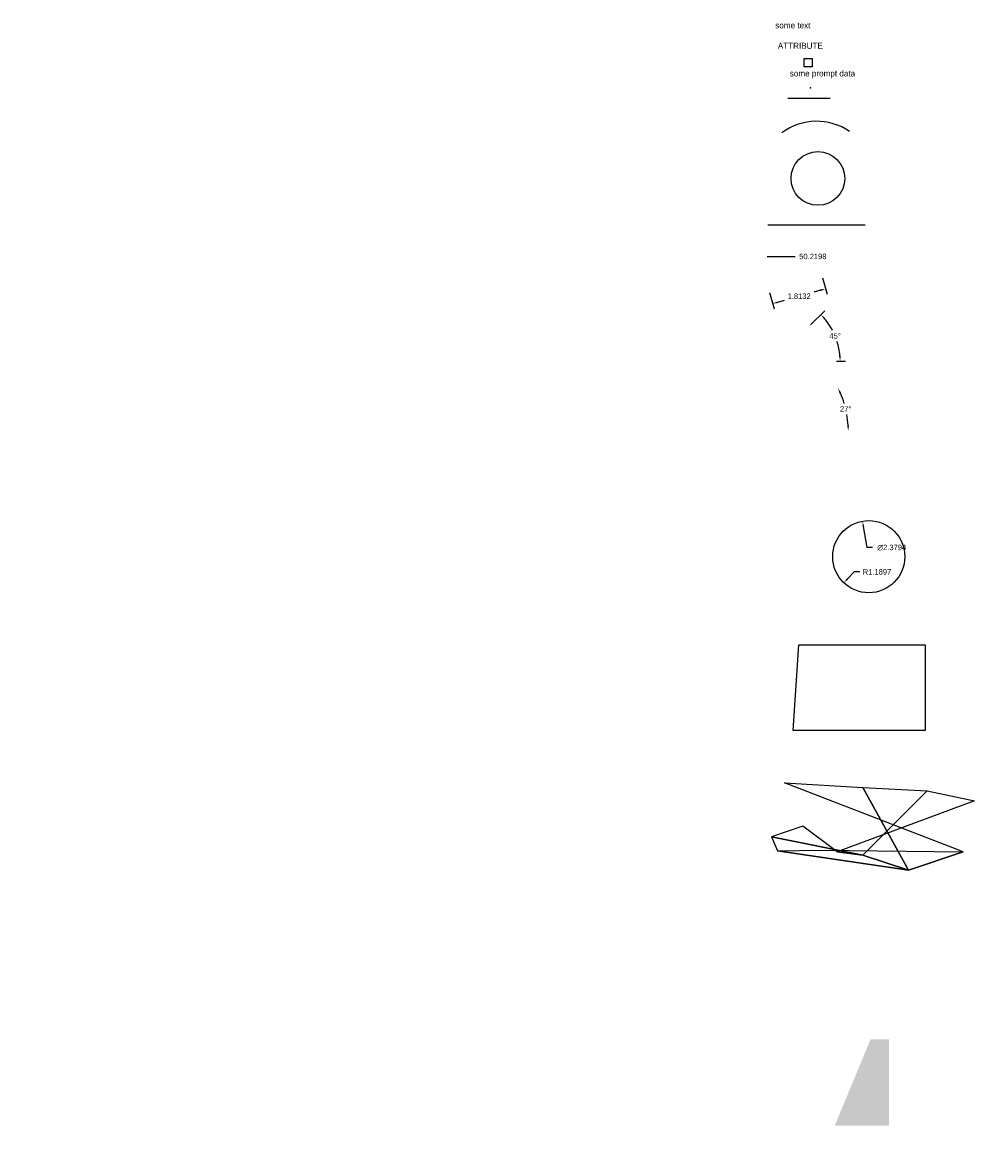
# Model space of a CAD drawing. Header units: inches. Extents: x 0 to 36.5, y -16.7 to 57.9.
# Tile 2 of 2: x 0 to 31.4, y 20.6 to 57.9. Entities that reach past the tile are written whole.
import ezdxf

# ---------------------------------------------------------------- set-up
doc = ezdxf.new("R2010")
doc.units = ezdxf.units.IN
doc.header["$MEASUREMENT"] = 0
doc.dimstyles.get("Standard").update_dxf_attribs({"dimtxt": 0.18, "dimasz": 0.18, "dimexe": 0.18, "dimexo": 0.0625, "dimgap": 0.09, "dimtad": 0, "dimtih": 1, "dimtoh": 1, "dimdec": 4, "dimzin": 0, "dimdsep": 46, "dimtxsty": 'Standard', "dimcen": 0.09, "dimadec": 0, "dimazin": 0, "dimtfac": 1, "dimtdec": 4, "dimtofl": 0, "dimtmove": 0, "dimatfit": 3, "dimfxl": 1, "dimtolj": 1, "dimtzin": 0, "dimarcsym": 0})

# ---------------------------------------------------------------- blocks, each defined once
blk = doc.blocks.new('some block')
blk.add_lwpolyline([(-0.136, 0.272), (0.136, 0.272), (0.136, 0), (-0.136, 0)], close=True)
blk.add_attdef('ATTRIBUTE2', (-0.606, -0.319), '', height=0.2)
blk = doc.blocks.new('*D2')
at = {"color": 0, "lineweight": -2}
blk.add_line((24.559, 50.22), (25.481, 50.22), dxfattribs=at)
at = {"layer": 'Defpoints', "color": 0}
for p in [(24.497, 50.22), (25.481, 50.22), (0, 0)]:
    blk.add_point(p, dxfattribs=at)
at = {"color": 0, "insert": (26.066, 50.22), "char_height": 0.18, "attachment_point": 5}
blk.add_mtext('\\A1;50.2198', dxfattribs=at)
blk = doc.blocks.new('*D3')
at = {"color": 0, "lineweight": -2}
for p, q in [((26.384, 49.518), (26.535, 48.979)), ((24.638, 49.028), (24.789, 48.49)), ((26.313, 49.104), (26.094, 49.042)), ((24.914, 48.712), (25.134, 48.773))]:
    blk.add_line(p, q, dxfattribs=at)
at = {"color": 0}
for points in [[(26.305, 49.133), (26.321, 49.075), (26.487, 49.152)], [(24.906, 48.74), (24.922, 48.683), (24.741, 48.663)]]:
    blk.add_solid(points, dxfattribs=at)
at = {"layer": 'Defpoints', "color": 0}
for p in [(26.367, 49.578), (24.621, 49.088), (26.487, 49.152)]:
    blk.add_point(p, dxfattribs=at)
at = {"color": 0, "insert": (25.614, 48.908), "char_height": 0.18, "attachment_point": 5}
blk.add_mtext('\\A1;1.8132', dxfattribs=at)
blk = doc.blocks.new('*D4')
at = {"color": 0, "lineweight": -2}
for p, q in [((25.99, 47.959), (26.458, 48.427)), ((26.844, 46.766), (27.146, 46.766))]:
    blk.add_line(p, q, dxfattribs=at)
for start, end in [(27.7543, 40.2432), (4.7568, 17.4387)]:
    blk.add_arc((24.797, 46.766), 2.169, start, end, dxfattribs=at)
at = {"color": 0}
for points in [[(26.431, 48.147), (26.475, 48.188), (26.331, 48.3)], [(26.988, 46.947), (26.929, 46.945), (26.966, 46.766)]]:
    blk.add_solid(points, dxfattribs=at)
at = {"layer": 'Defpoints', "color": 0}
for p in [(25.946, 47.915), (26.892, 47.328), (24.797, 46.766), (26.782, 46.766)]:
    blk.add_point(p, dxfattribs=at)
at = {"color": 0, "insert": (26.801, 47.596), "char_height": 0.18, "attachment_point": 5}
blk.add_mtext('\\A1;45°', dxfattribs=at)
blk = doc.blocks.new('*D5')
at = {"color": 0, "lineweight": -2}
for start, end in [(16.9575, 23.6961), (3.3255, 10.1133)]:
    blk.add_arc((24.132, 44.463), 3.102, start, end, dxfattribs=at)
at = {"color": 0}
for points in [[(26.945, 45.697), (26.999, 45.723), (26.895, 45.872)], [(27.258, 44.644), (27.198, 44.642), (27.233, 44.463)]]:
    blk.add_solid(points, dxfattribs=at)
at = {"layer": 'Defpoints', "color": 0}
for p in [(28.389, 46.635), (27.195, 44.949), (24.132, 44.463), (24.132, 44.463), (28.703, 44.463)]:
    blk.add_point(p, dxfattribs=at)
at = {"color": 0, "insert": (27.147, 45.188), "char_height": 0.18, "attachment_point": 5}
blk.add_mtext('\\A1;27°', dxfattribs=at)
blk = doc.blocks.new('*D6')
at = {"color": 0, "lineweight": -2}
for p, q in [((27.857, 40.613), (27.734, 41.307)), ((28.037, 40.613), (27.857, 40.613))]:
    blk.add_line(p, q, dxfattribs=at)
at = {"color": 0}
blk.add_solid([(27.764, 41.312), (27.705, 41.302), (27.703, 41.485)], dxfattribs=at)
at = {"layer": 'Defpoints', "color": 0}
for p in [(27.703, 41.485), (28.117, 39.141)]:
    blk.add_point(p, dxfattribs=at)
at = {"color": 0, "insert": (28.667, 40.613), "char_height": 0.18, "attachment_point": 5}
blk.add_mtext('\\A1;∅2.3794', dxfattribs=at)
blk = doc.blocks.new('*D7')
at = {"color": 0, "lineweight": -2}
for p, q in [((27.431, 39.81), (27.214, 39.582)), ((27.611, 39.81), (27.431, 39.81))]:
    blk.add_line(p, q, dxfattribs=at)
at = {"color": 0}
blk.add_solid([(27.192, 39.603), (27.235, 39.561), (27.089, 39.452)], dxfattribs=at)
at = {"layer": 'Defpoints', "color": 0}
for p in [(27.91, 40.313), (27.089, 39.452)]:
    blk.add_point(p, dxfattribs=at)
at = {"color": 0, "insert": (28.181, 39.81), "char_height": 0.18, "attachment_point": 5}
blk.add_mtext('\\A1;R1.1897', dxfattribs=at)

msp = doc.modelspace()

# ---------------------------------------------------------------- linework, layer by layer
msp.add_line((24.57558, 51.26075), (27.79424, 51.26075))
msp.add_lwpolyline([(25.23668, 55.43891), (26.6385, 55.43891)])
for centre, radius in [((26.23368, 52.79373), 0.88612), ((27.91002, 40.31293), 1.1897)]:
    msp.add_circle(centre, radius)
msp.add_arc((26.19032, 52.78748), 1.8949, 54.920609, 127.133315)
msp.add_point((25.98765, 55.77914))
msp.add_trace([(28.58113, 21.53592), (28.58113, 24.38469), (26.78792, 21.53592), (27.96792, 24.38469)])
msp.add_3dface([(25.6082, 37.40296), (29.76633, 37.40296), (29.76633, 34.57369), (25.41356, 34.57369)])

# ---------------------------------------------------------------- block references
msp.add_blockref('some block', (25.91133, 56.47892)).add_auto_attribs({'ATTRIBUTE2': 'some prompt data'})

# ---------------------------------------------------------------- texts
msp.add_text('some text', height=0.2).set_placement((24.82602, 57.74671))
msp.add_attdef('ATTRIBUTE', (24.9106, 57.07146), '####', height=0.2)

# ---------------------------------------------------------------- dimensions: what is measured, and where the dimension line sits
dim = msp.add_ordinate_dim(feature_location=(24.49652, 50.21982), offset=(0.98422, 0), dtype=0, origin=(0, 0), dimstyle='Standard')
dim.commit()
dim.dimension.update_dxf_attribs({"geometry": '*D2', "text_midpoint": (26.06574, 50.21982)})
dim = msp.add_aligned_dim(p1=(24.62139, 49.08842), p2=(26.36725, 49.57795), distance=-0.44188, dimstyle='Standard')
dim.commit()
dim.dimension.update_dxf_attribs({"geometry": '*D3', "text_midpoint": (25.61362, 48.90772)})
dim = msp.add_angular_dim_3p(base=(26.89206, 47.32758), center=(24.79724, 46.76627), p1=(26.78174, 46.76627), p2=(25.94615, 47.91518), dimstyle='Standard')
dim.commit()
dim.dimension.update_dxf_attribs({"geometry": '*D4', "text_midpoint": (26.80087, 47.5962)})
dim = msp.add_angular_dim_2l(base=(27.19497, 44.94887), line1=((24.13153, 44.46328), (28.70343, 44.46328)), line2=((24.13153, 44.46328), (28.38942, 46.6348)), dimstyle='Standard')
dim.commit()
dim.dimension.update_dxf_attribs({"geometry": '*D5', "text_midpoint": (27.14738, 45.18792)})
dim = msp.add_diameter_dim_2p(p1=(28.1169, 39.14136), p2=(27.70314, 41.4845), dimstyle='Standard')
dim.commit()
dim.dimension.update_dxf_attribs({"geometry": '*D6', "text_midpoint": (28.66711, 40.61256), "dimtype": 163})
dim = msp.add_radius_dim(center=(27.91002, 40.31293), mpoint=(27.08935, 39.4516), dimstyle='Standard')
dim.commit()
dim.dimension.update_dxf_attribs({"geometry": '*D7', "text_midpoint": (28.18116, 39.81034), "dimtype": 164})

# ---------------------------------------------------------------- meshes
mesh = msp.add_polymesh((3, 4))
for k, corner in enumerate([(25.1299, 32.85281), (27.71326, 32.69366), (29.83656, 32.58757), (31.39365, 32.25159), (31.02207, 30.57171), (29.21726, 29.97049), (27.71326, 30.46561), (26.86394, 30.57171), (26.31542, 30.62476), (24.89988, 30.60708), (24.70524, 31.06683), (25.73151, 31.42049)]):
    mesh.set_mesh_vertex(divmod(k, 4), corner)

doc.saveas('drawing.dxf')
